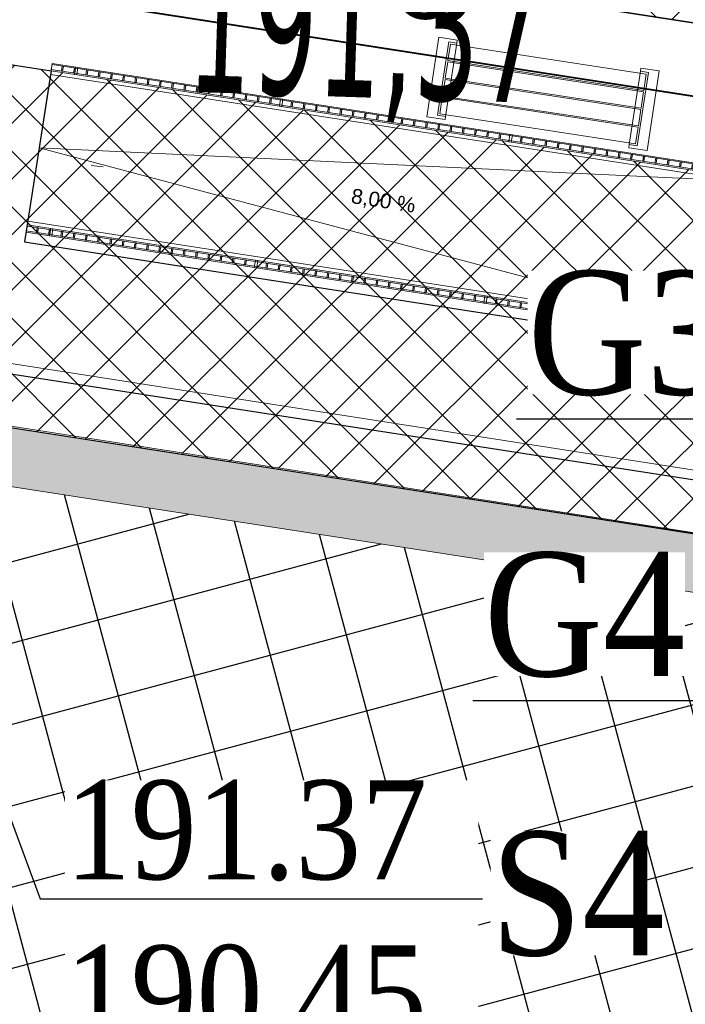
# Model space of a CAD drawing. Header units: metres. Extents: x 5484066 to 5586315, y 5680530 to 5718493.
# Tile 10 of 110: x 5516056.49 to 5516061.87, y 5683310.18 to 5683318.13. Entities that reach past the tile are written whole.
import ezdxf
from ezdxf import colors
from ezdxf.entities.mleader import LeaderData, LeaderLine
from ezdxf.enums import TextEntityAlignment as Align
from ezdxf.lldxf.tags import DXFTag
from ezdxf.math import Vec2, Vec3

# ---------------------------------------------------------------- set-up
doc = ezdxf.new("R2010")
doc.units = ezdxf.units.M
for name, color, linetype in [('!rzedne_projektowane_NOWE', 202, 'Continuous'), ('01-SIM Weglinie-PZT-PTW_06-10-2025$0$--EL_KALBE_Nn', 1, '01-SIM Weglinie-PZT-PTW_06-10-2025$0$--LINIA_nN'), ('01-SIM Weglinie-PZT-PTW_06-10-2025$0$--EL_projektowane', 1, 'Continuous'), ('01-SIM Weglinie-PZT-PTW_06-10-2025$0$A-Budynek', 7, 'Continuous'), ('01-SIM Weglinie-PZT-PTW_06-10-2025$0$A-Budynek szraf', 7, 'Continuous'), ('01-SIM Weglinie-PZT-PTW_06-10-2025$0$A-Nasadzenia', 7, 'Continuous'), ('01-SIM Weglinie-PZT-PTW_06-10-2025$0$A-Nawierzchnie', 41, 'Continuous'), ('01-SIM Weglinie-PZT-PTW_06-10-2025$0$A-Plac-Zabaw', 81, 'Continuous'), ('01-SIM Weglinie-PZT-PTW_06-10-2025$0$A-Rekreacja', 7, 'Continuous'), ('01-SIM Weglinie-PZT-PTW_06-10-2025$0$Nowe_A-Balustrady', 7, 'Continuous'), ('01-SIM Weglinie-PZT-PTW_06-10-2025$0$Nowe_A-Pochylnie', 7, 'Continuous'), ('_xref', 7, 'Continuous')]:
    doc.layers.add(name, color=color, linetype=linetype)
for name, color, linetype, lineweight in [('01-SIM Weglinie-PZT-PTW_06-10-2025$0$A-Dach-Płatwie_Nr_pióra__4', 7, 'Continuous', 13), ('01-SIM Weglinie-PZT-PTW_06-10-2025$0$A-Drogi', 251, 'Continuous', 35), ('01-SIM Weglinie-PZT-PTW_06-10-2025$0$Nowe_A-Balustrady_Nr_pióra__11', 7, 'Continuous', 13), ('01-SIM Weglinie-PZT-PTW_06-10-2025$0$Nowe_A-Balustrady_Nr_pióra__91', 7, 'Continuous', 13), ('01-SIM Weglinie-PZT-PTW_06-10-2025$0$Nowe_A-Pochylnie_Nr_pióra__71', 7, 'Continuous', 13), ('01-SIM Weglinie-PZT-PTW_06-10-2025$0$Nowe_A-Pochylnie_Nr_pióra__91', 7, 'Continuous', 13), ('Opis_PZ_2', 7, 'Continuous', 13), ('RR_ks', 34, 'Continuous', 40), ('RR_opis', 7, 'Continuous', 0)]:
    doc.layers.add(name, color=color, linetype=linetype, lineweight=lineweight)
doc.layers.add('01-SIM Weglinie-PZT-PTW_06-10-2025$0$Nowe_A-Pochylnie_Nr_pióra__86', color=7, linetype='Continuous', lineweight=13, true_color=0x5555ff)
doc.layers.add('01-SIM Weglinie-PZT-PTW_06-10-2025$0$siatka', color=7, linetype='Continuous', lineweight=25, true_color=0x000000)
doc.styles.add('01-SIM Weglinie-PZT-PTW_06-10-2025$0$STANDARD', font='simplex.shx')
doc.styles.add('01-SIM Weglinie-PZT-PTW_06-10-2025$0$STYL_AUTOMATYCZNY_2', font='arial.ttf')
doc.styles.add('Garamond', font='GARA.TTF', dxfattribs={"height": 1})
doc.styles.add('verdena2', font='verdana.ttf', dxfattribs={"width": 0.5, "height": 0.75})
tags = doc.linetypes.add('01-SIM Weglinie-PZT-PTW_06-10-2025$0$--LINIA_nN', pattern='A,0.5,-0.2,["nN",01-SIM Weglinie-PZT-PTW_06-10-2025$0$STANDARD,S=0.1,R=0,X=-0.1,Y=-0.05],-0.25', length=0.95).pattern_tags.tags
tags[6] = DXFTag(74, 10)
pattern_1 = [(45, (0, 0), (-0.2245064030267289, 0.2245064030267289), []), (135, (0, 0), (-0.2245064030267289, -0.2245064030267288), [])]

# ---------------------------------------------------------------- blocks, each defined once
blk = doc.blocks.new('_None')
blk = doc.blocks.new('A$C68D0EB30')
at = {"layer": '!rzedne_projektowane_NOWE', "char_height": 1.2, "width": 25.41749475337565, "attachment_point": 1, "rotation": 358.16431947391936, "style": 'verdena2'}
for s, insert in [('191,37', (-42.05750352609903, -1.986104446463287, -10.29999999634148)), ('191,58', (-47.74250262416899, -5.406221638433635))]:
    blk.add_mtext(s, dxfattribs=dict(at, insert=insert))
blk = doc.blocks.new('01-SIM Weglinie-PZT-PTW_06-10-2025$0$Ławka ogrodowa 22')
at = {"layer": '01-SIM Weglinie-PZT-PTW_06-10-2025$0$A-Dach-Płatwie_Nr_pióra__4', "color": 7, "linetype": 'Continuous', "lineweight": 13}
for p, q in [((150, 0), (0, 0)), ((0, 0), (0, -650)), ((150, -25.00000000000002), (150, 0)), ((1650, 0), (1800, 0)), ((1650, -25.00000000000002), (1650, 0)), ((1800, 0), (1800, -650)), ((85, -625), (85, -25.00000000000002)), ((85, -25.00000000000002), (150, -25.00000000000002)), ((150, -25.00000000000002), (85, -25.00000000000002)), ((85, -25.00000000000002), (85, -625)), ((100.0000000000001, -39.99999999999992), (1700, -39.99999999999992)), ((100.0000000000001, -174.9999999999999), (100.0000000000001, -39.99999999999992)), ((150, -625), (150, -25.00000000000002)), ((1715, -25.00000000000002), (1650, -25.00000000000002)), ((1650, -25.00000000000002), (1715, -25.00000000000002)), ((1650, -625), (1650, -25.00000000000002)), ((1700, -39.99999999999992), (1700, -174.9999999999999)), ((1715, -625), (1715, -25.00000000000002)), ((1715, -25.00000000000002), (1715, -625)), ((1700, -174.9999999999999), (100.0000000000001, -174.9999999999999)), ((100.0000000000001, -184.9999999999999), (1700, -184.9999999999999)), ((100.0000000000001, -319.9999999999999), (100.0000000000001, -184.9999999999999)), ((1700, -184.9999999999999), (1700, -319.9999999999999)), ((1700, -319.9999999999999), (100.0000000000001, -319.9999999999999)), ((100.0000000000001, -329.9999999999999), (1700, -329.9999999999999)), ((100.0000000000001, -464.9999999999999), (100.0000000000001, -329.9999999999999)), ((1700, -329.9999999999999), (1700, -464.9999999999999)), ((1700, -464.9999999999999), (100.0000000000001, -464.9999999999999)), ((100.0000000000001, -475), (1700, -475)), ((100.0000000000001, -610), (100.0000000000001, -475)), ((1700, -475), (1700, -610)), ((150, -625), (85, -625)), ((85, -625), (150, -625)), ((1700, -610), (100.0000000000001, -610)), ((150, -650), (150, -625)), ((1650, -625), (1715, -625)), ((1650, -650), (1650, -625)), ((1715, -625), (1650, -625)), ((0, -650), (150, -650)), ((1800, -650), (1650, -650))]:
    blk.add_line(p, q, dxfattribs=at)
blk = doc.blocks.new('01-SIM Weglinie-PZT-PTW_06-10-2025$0$Balustrada_4')
at = {"layer": '01-SIM Weglinie-PZT-PTW_06-10-2025$0$Nowe_A-Balustrady_Nr_pióra__11', "color": 7, "linetype": 'Continuous', "lineweight": 13, "flags": 128}
for points in [[(74312.57488400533, -95740.09280157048), (74312.57488400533, -95780.09280157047), (74322.57488400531, -95780.09280157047), (74322.57488400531, -95740.09280157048)], [(74412.57488400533, -95740.09280157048), (74412.57488400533, -95780.09280157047), (74422.57488400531, -95780.09280157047), (74422.57488400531, -95740.09280157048)], [(74512.57488400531, -95740.09280157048), (74512.57488400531, -95780.09280157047), (74522.57488400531, -95780.09280157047), (74522.57488400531, -95740.09280157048)], [(74612.57488400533, -95740.09280157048), (74612.57488400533, -95780.09280157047), (74622.57488400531, -95780.09280157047), (74622.57488400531, -95740.09280157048)], [(74712.57488400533, -95740.09280157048), (74712.57488400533, -95780.09280157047), (74722.57488400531, -95780.09280157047), (74722.57488400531, -95740.09280157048)], [(74812.57488400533, -95740.09280157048), (74812.57488400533, -95780.09280157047), (74822.57488400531, -95780.09280157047), (74822.57488400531, -95740.09280157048)], [(74912.57488400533, -95740.09280157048), (74912.57488400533, -95780.09280157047), (74922.57488400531, -95780.09280157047), (74922.57488400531, -95740.09280157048)], [(75012.57488400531, -95740.09280157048), (75012.57488400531, -95780.09280157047), (75022.57488400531, -95780.09280157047), (75022.57488400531, -95740.09280157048)], [(75112.57488400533, -95740.09280157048), (75112.57488400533, -95780.09280157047), (75122.57488400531, -95780.09280157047), (75122.57488400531, -95740.09280157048)], [(75212.57488400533, -95740.09280157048), (75212.57488400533, -95780.09280157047), (75222.57488400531, -95780.09280157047), (75222.57488400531, -95740.09280157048)], [(75312.57488400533, -95740.09280157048), (75312.57488400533, -95780.09280157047), (75322.57488400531, -95780.09280157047), (75322.57488400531, -95740.09280157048)], [(75412.57488400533, -95740.09280157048), (75412.57488400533, -95780.09280157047), (75422.57488400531, -95780.09280157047), (75422.57488400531, -95740.09280157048)], [(75512.57488400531, -95740.09280157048), (75512.57488400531, -95780.09280157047), (75522.57488400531, -95780.09280157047), (75522.57488400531, -95740.09280157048)], [(75612.57488400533, -95740.09280157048), (75612.57488400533, -95780.09280157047), (75622.57488400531, -95780.09280157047), (75622.57488400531, -95740.09280157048)], [(75712.57488400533, -95740.09280157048), (75712.57488400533, -95780.09280157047), (75722.57488400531, -95780.09280157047), (75722.57488400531, -95740.09280157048)], [(75812.57488400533, -95740.09280157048), (75812.57488400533, -95780.09280157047), (75822.57488400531, -95780.09280157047), (75822.57488400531, -95740.09280157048)], [(75912.57488400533, -95740.09280157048), (75912.57488400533, -95780.09280157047), (75922.57488400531, -95780.09280157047), (75922.57488400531, -95740.09280157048)], [(76012.57488400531, -95740.09280157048), (76012.57488400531, -95780.09280157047), (76022.57488400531, -95780.09280157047), (76022.57488400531, -95740.09280157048)], [(76095.07488400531, -95730.09280157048), (76095.07488400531, -95790.09280157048), (76115.07488400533, -95790.09280157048), (76115.07488400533, -95730.09280157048)], [(76187.57488400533, -95740.09280157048), (76187.57488400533, -95780.09280157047), (76197.57488400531, -95780.09280157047), (76197.57488400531, -95740.09280157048)], [(76287.57488400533, -95740.09280157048), (76287.57488400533, -95780.09280157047), (76297.57488400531, -95780.09280157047), (76297.57488400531, -95740.09280157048)], [(76387.57488400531, -95740.09280157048), (76387.57488400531, -95780.09280157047), (76397.57488400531, -95780.09280157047), (76397.57488400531, -95740.09280157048)], [(76487.57488400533, -95740.09280157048), (76487.57488400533, -95780.09280157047), (76497.57488400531, -95780.09280157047), (76497.57488400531, -95740.09280157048)], [(76587.57488400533, -95740.09280157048), (76587.57488400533, -95780.09280157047), (76597.57488400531, -95780.09280157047), (76597.57488400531, -95740.09280157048)], [(76687.57488400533, -95740.09280157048), (76687.57488400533, -95780.09280157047), (76697.57488400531, -95780.09280157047), (76697.57488400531, -95740.09280157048)], [(76787.57488400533, -95740.09280157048), (76787.57488400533, -95780.09280157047), (76797.57488400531, -95780.09280157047), (76797.57488400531, -95740.09280157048)], [(76887.57488400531, -95740.09280157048), (76887.57488400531, -95780.09280157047), (76897.57488400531, -95780.09280157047), (76897.57488400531, -95740.09280157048)], [(76987.57488400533, -95740.09280157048), (76987.57488400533, -95780.09280157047), (76997.57488400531, -95780.09280157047), (76997.57488400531, -95740.09280157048)], [(77087.57488400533, -95740.09280157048), (77087.57488400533, -95780.09280157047), (77097.57488400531, -95780.09280157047), (77097.57488400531, -95740.09280157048)], [(77187.57488400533, -95740.09280157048), (77187.57488400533, -95780.09280157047), (77197.57488400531, -95780.09280157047), (77197.57488400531, -95740.09280157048)], [(77287.57488400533, -95740.09280157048), (77287.57488400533, -95780.09280157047), (77297.57488400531, -95780.09280157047), (77297.57488400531, -95740.09280157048)], [(77387.57488400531, -95740.09280157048), (77387.57488400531, -95780.09280157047), (77397.57488400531, -95780.09280157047), (77397.57488400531, -95740.09280157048)], [(77487.57488400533, -95740.09280157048), (77487.57488400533, -95780.09280157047), (77497.57488400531, -95780.09280157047), (77497.57488400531, -95740.09280157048)], [(77587.57488400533, -95740.09280157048), (77587.57488400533, -95780.09280157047), (77597.57488400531, -95780.09280157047), (77597.57488400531, -95740.09280157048)], [(77687.57488400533, -95740.09280157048), (77687.57488400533, -95780.09280157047), (77697.57488400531, -95780.09280157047), (77697.57488400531, -95740.09280157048)], [(77787.57488400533, -95740.09280157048), (77787.57488400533, -95780.09280157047), (77797.57488400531, -95780.09280157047), (77797.57488400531, -95740.09280157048)], [(77887.57488400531, -95740.09280157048), (77887.57488400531, -95780.09280157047), (77897.57488400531, -95780.09280157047), (77897.57488400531, -95740.09280157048)], [(77970.07488400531, -95730.09280157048), (77970.07488400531, -95790.09280157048), (77990.07488400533, -95790.09280157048), (77990.07488400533, -95730.09280157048)], [(78062.57488400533, -95740.09280157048), (78062.57488400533, -95780.09280157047), (78072.57488400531, -95780.09280157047), (78072.57488400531, -95740.09280157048)], [(78162.57488400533, -95740.09280157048), (78162.57488400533, -95780.09280157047), (78172.57488400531, -95780.09280157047), (78172.57488400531, -95740.09280157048)], [(78262.57488400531, -95740.09280157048), (78262.57488400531, -95780.09280157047), (78272.57488400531, -95780.09280157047), (78272.57488400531, -95740.09280157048)], [(78362.57488400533, -95740.09280157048), (78362.57488400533, -95780.09280157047), (78372.57488400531, -95780.09280157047), (78372.57488400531, -95740.09280157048)], [(78462.57488400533, -95740.09280157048), (78462.57488400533, -95780.09280157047), (78472.57488400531, -95780.09280157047), (78472.57488400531, -95740.09280157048)], [(78562.57488400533, -95740.09280157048), (78562.57488400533, -95780.09280157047), (78572.57488400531, -95780.09280157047), (78572.57488400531, -95740.09280157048)], [(78662.57488400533, -95740.09280157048), (78662.57488400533, -95780.09280157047), (78672.57488400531, -95780.09280157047), (78672.57488400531, -95740.09280157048)], [(78762.57488400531, -95740.09280157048), (78762.57488400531, -95780.09280157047), (78772.57488400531, -95780.09280157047), (78772.57488400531, -95740.09280157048)], [(78862.57488400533, -95740.09280157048), (78862.57488400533, -95780.09280157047), (78872.57488400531, -95780.09280157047), (78872.57488400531, -95740.09280157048)], [(78962.57488400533, -95740.09280157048), (78962.57488400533, -95780.09280157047), (78972.57488400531, -95780.09280157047), (78972.57488400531, -95740.09280157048)], [(79062.57488400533, -95740.09280157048), (79062.57488400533, -95780.09280157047), (79072.57488400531, -95780.09280157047), (79072.57488400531, -95740.09280157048)], [(79162.57488400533, -95740.09280157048), (79162.57488400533, -95780.09280157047), (79172.57488400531, -95780.09280157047), (79172.57488400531, -95740.09280157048)], [(79262.57488400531, -95740.09280157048), (79262.57488400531, -95780.09280157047), (79272.57488400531, -95780.09280157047), (79272.57488400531, -95740.09280157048)], [(79362.57488400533, -95740.09280157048), (79362.57488400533, -95780.09280157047), (79372.57488400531, -95780.09280157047), (79372.57488400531, -95740.09280157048)], [(79462.57488400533, -95740.09280157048), (79462.57488400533, -95780.09280157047), (79472.57488400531, -95780.09280157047), (79472.57488400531, -95740.09280157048)], [(79562.57488400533, -95740.09280157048), (79562.57488400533, -95780.09280157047), (79572.57488400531, -95780.09280157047), (79572.57488400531, -95740.09280157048)], [(79662.57488400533, -95740.09280157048), (79662.57488400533, -95780.09280157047), (79672.57488400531, -95780.09280157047), (79672.57488400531, -95740.09280157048)], [(79762.57488400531, -95740.09280157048), (79762.57488400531, -95780.09280157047), (79772.57488400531, -95780.09280157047), (79772.57488400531, -95740.09280157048)]]:
    blk.add_lwpolyline(points, close=True, dxfattribs=at)
at = {"layer": '01-SIM Weglinie-PZT-PTW_06-10-2025$0$Nowe_A-Balustrady_Nr_pióra__91', "color": 7, "linetype": 'Continuous', "lineweight": 13, "flags": 128}
for points in [[(74230.07488400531, -95730.09280157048), (74230.07488400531, -95790.09280157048), (79855.07488400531, -95790.09280157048), (79855.07488400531, -95730.09280157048)], [(74230.07488400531, -95740.09280157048), (74230.07488400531, -95780.09280157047), (79855.07488400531, -95780.09280157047), (79855.07488400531, -95740.09280157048)], [(74420.07488400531, -95730.09280157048), (74420.07488400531, -95790.09280157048), (74440.07488400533, -95790.09280157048), (74440.07488400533, -95730.09280157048)], [(79645.07488400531, -95730.09280157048), (79645.07488400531, -95790.09280157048), (79665.07488400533, -95790.09280157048), (79665.07488400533, -95730.09280157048)]]:
    blk.add_lwpolyline(points, close=True, dxfattribs=at)
blk = doc.blocks.new('01-SIM Weglinie-PZT-PTW_06-10-2025$0$Balustrada_5')
at = {"layer": '01-SIM Weglinie-PZT-PTW_06-10-2025$0$Nowe_A-Balustrady_Nr_pióra__11', "color": 7, "linetype": 'Continuous', "lineweight": 13, "flags": 128}
for points in [[(74312.57488400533, -97060.0928015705), (74312.57488400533, -97100.0928015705), (74322.57488400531, -97100.0928015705), (74322.57488400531, -97060.0928015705)], [(74412.57488400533, -97060.0928015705), (74412.57488400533, -97100.0928015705), (74422.57488400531, -97100.0928015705), (74422.57488400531, -97060.0928015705)], [(74512.57488400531, -97060.0928015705), (74512.57488400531, -97100.0928015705), (74522.57488400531, -97100.0928015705), (74522.57488400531, -97060.0928015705)], [(74612.57488400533, -97060.0928015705), (74612.57488400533, -97100.0928015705), (74622.57488400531, -97100.0928015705), (74622.57488400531, -97060.0928015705)], [(74712.57488400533, -97060.0928015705), (74712.57488400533, -97100.0928015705), (74722.57488400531, -97100.0928015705), (74722.57488400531, -97060.0928015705)], [(74812.57488400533, -97060.0928015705), (74812.57488400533, -97100.0928015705), (74822.57488400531, -97100.0928015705), (74822.57488400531, -97060.0928015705)], [(74912.57488400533, -97060.0928015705), (74912.57488400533, -97100.0928015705), (74922.57488400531, -97100.0928015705), (74922.57488400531, -97060.0928015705)], [(75012.57488400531, -97060.0928015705), (75012.57488400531, -97100.0928015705), (75022.57488400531, -97100.0928015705), (75022.57488400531, -97060.0928015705)], [(75112.57488400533, -97060.0928015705), (75112.57488400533, -97100.0928015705), (75122.57488400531, -97100.0928015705), (75122.57488400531, -97060.0928015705)], [(75212.57488400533, -97060.0928015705), (75212.57488400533, -97100.0928015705), (75222.57488400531, -97100.0928015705), (75222.57488400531, -97060.0928015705)], [(75312.57488400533, -97060.0928015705), (75312.57488400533, -97100.0928015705), (75322.57488400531, -97100.0928015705), (75322.57488400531, -97060.0928015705)], [(75412.57488400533, -97060.0928015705), (75412.57488400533, -97100.0928015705), (75422.57488400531, -97100.0928015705), (75422.57488400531, -97060.0928015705)], [(75512.57488400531, -97060.0928015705), (75512.57488400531, -97100.0928015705), (75522.57488400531, -97100.0928015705), (75522.57488400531, -97060.0928015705)], [(75612.57488400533, -97060.0928015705), (75612.57488400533, -97100.0928015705), (75622.57488400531, -97100.0928015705), (75622.57488400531, -97060.0928015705)], [(75712.57488400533, -97060.0928015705), (75712.57488400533, -97100.0928015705), (75722.57488400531, -97100.0928015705), (75722.57488400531, -97060.0928015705)], [(75812.57488400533, -97060.0928015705), (75812.57488400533, -97100.0928015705), (75822.57488400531, -97100.0928015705), (75822.57488400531, -97060.0928015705)], [(75912.57488400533, -97060.0928015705), (75912.57488400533, -97100.0928015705), (75922.57488400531, -97100.0928015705), (75922.57488400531, -97060.0928015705)], [(76012.57488400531, -97060.0928015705), (76012.57488400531, -97100.0928015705), (76022.57488400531, -97100.0928015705), (76022.57488400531, -97060.0928015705)], [(76095.07488400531, -97050.0928015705), (76095.07488400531, -97110.0928015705), (76115.07488400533, -97110.0928015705), (76115.07488400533, -97050.0928015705)], [(76187.57488400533, -97060.0928015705), (76187.57488400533, -97100.0928015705), (76197.57488400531, -97100.0928015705), (76197.57488400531, -97060.0928015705)], [(76287.57488400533, -97060.0928015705), (76287.57488400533, -97100.0928015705), (76297.57488400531, -97100.0928015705), (76297.57488400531, -97060.0928015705)], [(76387.57488400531, -97060.0928015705), (76387.57488400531, -97100.0928015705), (76397.57488400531, -97100.0928015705), (76397.57488400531, -97060.0928015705)], [(76487.57488400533, -97060.0928015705), (76487.57488400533, -97100.0928015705), (76497.57488400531, -97100.0928015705), (76497.57488400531, -97060.0928015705)], [(76587.57488400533, -97060.0928015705), (76587.57488400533, -97100.0928015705), (76597.57488400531, -97100.0928015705), (76597.57488400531, -97060.0928015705)], [(76687.57488400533, -97060.0928015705), (76687.57488400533, -97100.0928015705), (76697.57488400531, -97100.0928015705), (76697.57488400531, -97060.0928015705)], [(76787.57488400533, -97060.0928015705), (76787.57488400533, -97100.0928015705), (76797.57488400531, -97100.0928015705), (76797.57488400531, -97060.0928015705)], [(76887.57488400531, -97060.0928015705), (76887.57488400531, -97100.0928015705), (76897.57488400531, -97100.0928015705), (76897.57488400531, -97060.0928015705)], [(76987.57488400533, -97060.0928015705), (76987.57488400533, -97100.0928015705), (76997.57488400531, -97100.0928015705), (76997.57488400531, -97060.0928015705)], [(77087.57488400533, -97060.0928015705), (77087.57488400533, -97100.0928015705), (77097.57488400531, -97100.0928015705), (77097.57488400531, -97060.0928015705)], [(77187.57488400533, -97060.0928015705), (77187.57488400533, -97100.0928015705), (77197.57488400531, -97100.0928015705), (77197.57488400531, -97060.0928015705)], [(77287.57488400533, -97060.0928015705), (77287.57488400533, -97100.0928015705), (77297.57488400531, -97100.0928015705), (77297.57488400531, -97060.0928015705)], [(77387.57488400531, -97060.0928015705), (77387.57488400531, -97100.0928015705), (77397.57488400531, -97100.0928015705), (77397.57488400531, -97060.0928015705)], [(77487.57488400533, -97060.0928015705), (77487.57488400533, -97100.0928015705), (77497.57488400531, -97100.0928015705), (77497.57488400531, -97060.0928015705)], [(77587.57488400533, -97060.0928015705), (77587.57488400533, -97100.0928015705), (77597.57488400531, -97100.0928015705), (77597.57488400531, -97060.0928015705)], [(77687.57488400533, -97060.0928015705), (77687.57488400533, -97100.0928015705), (77697.57488400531, -97100.0928015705), (77697.57488400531, -97060.0928015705)], [(77787.57488400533, -97060.0928015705), (77787.57488400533, -97100.0928015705), (77797.57488400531, -97100.0928015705), (77797.57488400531, -97060.0928015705)], [(77887.57488400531, -97060.0928015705), (77887.57488400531, -97100.0928015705), (77897.57488400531, -97100.0928015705), (77897.57488400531, -97060.0928015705)], [(77970.07488400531, -97050.0928015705), (77970.07488400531, -97110.0928015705), (77990.07488400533, -97110.0928015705), (77990.07488400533, -97050.0928015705)], [(78062.57488400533, -97060.0928015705), (78062.57488400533, -97100.0928015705), (78072.57488400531, -97100.0928015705), (78072.57488400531, -97060.0928015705)], [(78162.57488400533, -97060.0928015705), (78162.57488400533, -97100.0928015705), (78172.57488400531, -97100.0928015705), (78172.57488400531, -97060.0928015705)], [(78262.57488400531, -97060.0928015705), (78262.57488400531, -97100.0928015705), (78272.57488400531, -97100.0928015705), (78272.57488400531, -97060.0928015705)], [(78362.57488400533, -97060.0928015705), (78362.57488400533, -97100.0928015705), (78372.57488400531, -97100.0928015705), (78372.57488400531, -97060.0928015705)], [(78462.57488400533, -97060.0928015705), (78462.57488400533, -97100.0928015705), (78472.57488400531, -97100.0928015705), (78472.57488400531, -97060.0928015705)], [(78562.57488400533, -97060.0928015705), (78562.57488400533, -97100.0928015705), (78572.57488400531, -97100.0928015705), (78572.57488400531, -97060.0928015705)], [(78662.57488400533, -97060.0928015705), (78662.57488400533, -97100.0928015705), (78672.57488400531, -97100.0928015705), (78672.57488400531, -97060.0928015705)], [(78762.57488400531, -97060.0928015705), (78762.57488400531, -97100.0928015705), (78772.57488400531, -97100.0928015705), (78772.57488400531, -97060.0928015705)], [(78862.57488400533, -97060.0928015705), (78862.57488400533, -97100.0928015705), (78872.57488400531, -97100.0928015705), (78872.57488400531, -97060.0928015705)], [(78962.57488400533, -97060.0928015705), (78962.57488400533, -97100.0928015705), (78972.57488400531, -97100.0928015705), (78972.57488400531, -97060.0928015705)], [(79062.57488400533, -97060.0928015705), (79062.57488400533, -97100.0928015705), (79072.57488400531, -97100.0928015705), (79072.57488400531, -97060.0928015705)], [(79162.57488400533, -97060.0928015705), (79162.57488400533, -97100.0928015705), (79172.57488400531, -97100.0928015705), (79172.57488400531, -97060.0928015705)], [(79262.57488400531, -97060.0928015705), (79262.57488400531, -97100.0928015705), (79272.57488400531, -97100.0928015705), (79272.57488400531, -97060.0928015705)], [(79362.57488400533, -97060.0928015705), (79362.57488400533, -97100.0928015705), (79372.57488400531, -97100.0928015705), (79372.57488400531, -97060.0928015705)], [(79462.57488400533, -97060.0928015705), (79462.57488400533, -97100.0928015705), (79472.57488400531, -97100.0928015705), (79472.57488400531, -97060.0928015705)], [(79562.57488400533, -97060.0928015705), (79562.57488400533, -97100.0928015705), (79572.57488400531, -97100.0928015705), (79572.57488400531, -97060.0928015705)], [(79662.57488400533, -97060.0928015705), (79662.57488400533, -97100.0928015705), (79672.57488400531, -97100.0928015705), (79672.57488400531, -97060.0928015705)], [(79762.57488400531, -97060.0928015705), (79762.57488400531, -97100.0928015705), (79772.57488400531, -97100.0928015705), (79772.57488400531, -97060.0928015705)]]:
    blk.add_lwpolyline(points, close=True, dxfattribs=at)
at = {"layer": '01-SIM Weglinie-PZT-PTW_06-10-2025$0$Nowe_A-Balustrady_Nr_pióra__91', "color": 7, "linetype": 'Continuous', "lineweight": 13, "flags": 128}
for points in [[(74230.07488400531, -97050.0928015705), (74230.07488400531, -97110.0928015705), (79855.07488400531, -97110.0928015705), (79855.07488400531, -97050.0928015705)], [(74230.07488400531, -97060.0928015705), (74230.07488400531, -97100.0928015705), (79855.07488400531, -97100.0928015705), (79855.07488400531, -97060.0928015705)], [(74420.07488400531, -97050.0928015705), (74420.07488400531, -97110.0928015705), (74440.07488400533, -97110.0928015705), (74440.07488400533, -97050.0928015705)], [(79645.07488400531, -97050.0928015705), (79645.07488400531, -97110.0928015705), (79665.07488400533, -97110.0928015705), (79665.07488400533, -97050.0928015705)]]:
    blk.add_lwpolyline(points, close=True, dxfattribs=at)
blk = doc.blocks.new('01-SIM Weglinie-PZT-PTW_06-10-2025$0$Prosta rampa 27')
at = {"layer": '01-SIM Weglinie-PZT-PTW_06-10-2025$0$Nowe_A-Pochylnie_Nr_pióra__71', "color": 7, "linetype": 'Continuous', "lineweight": 13}
for p in [(0, 600.0000000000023), (0, -600.0000000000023)]:
    blk.add_line(p, (5625.000003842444, 0), dxfattribs=at)
at = {"layer": '01-SIM Weglinie-PZT-PTW_06-10-2025$0$Nowe_A-Pochylnie_Nr_pióra__91', "color": 7, "linetype": 'Continuous', "lineweight": 13}
for p, q in [((0, -600.0000000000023), (0, 600.0000000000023)), ((0, 600.0000000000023), (5625.000003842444, 600.0000000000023)), ((5625.000003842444, -600.0000000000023), (5625.000003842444, 600.0000000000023)), ((0, -600.0000000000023), (5625.000003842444, -600.0000000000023))]:
    blk.add_line(p, q, dxfattribs=at)
at = {"layer": '01-SIM Weglinie-PZT-PTW_06-10-2025$0$Nowe_A-Pochylnie_Nr_pióra__86', "color": 173, "lineweight": 13, "true_color": 0x5555ff, "style": '01-SIM Weglinie-PZT-PTW_06-10-2025$0$STYL_AUTOMATYCZNY_2'}
blk.add_attdef('mainPercentage', text='', height=120, rotation=180, dxfattribs=at).set_placement((2812.500001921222, -4.794611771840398), align=Align.MIDDLE_CENTER)
blk = doc.blocks.new('01-SIM Weglinie-PZT-PTW_06-10-2025$0$A$C68E8CBC5')
at = {"layer": '01-SIM Weglinie-PZT-PTW_06-10-2025$0$--EL_KALBE_Nn', "linetype": '01-SIM Weglinie-PZT-PTW_06-10-2025$0$--LINIA_nN', "ltscale": 10}
blk.add_lwpolyline([(-21995.90144920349, 10393.74455738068), (-22961.62227916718, 3996.531825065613), (190.0783262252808, 405.7929391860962)], dxfattribs=at)
at = {"layer": '01-SIM Weglinie-PZT-PTW_06-10-2025$0$--EL_projektowane', "lineweight": 5}
for p, q in [((-22947.88927555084, 4087.503191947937), (641.9064149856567, 395.4457502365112)), ((-23025.203467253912, 3593.516840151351), (564.5922232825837, -98.54060156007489))]:
    blk.add_line(p, q, dxfattribs=at)
blk = doc.blocks.new('01-SIM Weglinie-PZT-PTW_06-10-2025')
at = {"layer": '01-SIM Weglinie-PZT-PTW_06-10-2025$0$A-Budynek', "linetype": 'ByBlock'}
h = blk.add_hatch(color=256, dxfattribs=at)
h.paths.add_polyline_path([(5516047.346706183, 5683315.767557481), (5516072.575074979, 5683311.854718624), (5516069.857698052, 5683294.334194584), (5516044.629329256, 5683298.247033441)], flags=16)
h.paths.add_polyline_path([(5516063.053508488, 5683293.395949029), (5516062.687879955, 5683293.452656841), (5516062.917776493, 5683294.934934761), (5516057.354293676, 5683295.797813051), (5516057.124397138, 5683294.31553513), (5516056.758768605, 5683294.372242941), (5516056.988665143, 5683295.854520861), (5516051.425182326, 5683296.717399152), (5516051.195285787, 5683295.23512123), (5516050.829657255, 5683295.291829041), (5516051.059553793, 5683296.774106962), (5516044.606704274, 5683297.774923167), (5516044.376807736, 5683296.292645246), (5516044.011179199, 5683296.349353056), (5516044.241075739, 5683297.831630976), (5516044.092847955, 5683297.85462063), (5516046.954293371, 5683316.30403878), (5516053.920999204, 5683315.223525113), (5516053.96104948, 5683315.520900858), (5516054.332603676, 5683315.463275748), (5516054.286624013, 5683315.16681788), (5516065.779654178, 5683313.384285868), (5516065.826357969, 5683313.682691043), (5516066.191521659, 5683313.6252744), (5516066.144886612, 5683313.327639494), (5516073.111556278, 5683312.247131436), (5516070.250110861, 5683293.797713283), (5516070.101883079, 5683293.820702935), (5516069.871986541, 5683292.338425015), (5516069.506358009, 5683292.395132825), (5516069.736254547, 5683293.877410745), (5516063.283405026, 5683294.878226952)])
at = {"layer": '01-SIM Weglinie-PZT-PTW_06-10-2025$0$A-Budynek szraf', "linetype": 'ByBlock', "transparency": 33554508}
h = blk.add_hatch(dxfattribs=at)
h.set_pattern_fill('ANSI37', color=256, scale=0.2, angle=59.99999999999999, style=0)
h.set_pattern_definition([(105, (-191.2213894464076, 9.313225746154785e-10), (-0.6133628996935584, -0.1643500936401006), []), (194.9999999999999, (-191.2213894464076, 9.313225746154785e-10), (0.1643500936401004, -0.6133628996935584), [])])
h.paths.add_polyline_path([(5516072.188769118, 5683309.363978), (5516067.782111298, 5683309.363978), (5516067.782111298, 5683306.64545265), (5516071.767134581, 5683306.645452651), (5516069.857698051, 5683294.334194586), (5516044.629329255, 5683298.247033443), (5516047.346706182, 5683315.767557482), (5516072.575074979, 5683311.854718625)])
h.paths.add_polyline_path([(5516054.454114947, 5683304.922500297), (5516060.695085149, 5683304.922500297), (5516060.695085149, 5683303.164174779), (5516054.454114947, 5683303.164174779)], flags=16)
at = {"layer": '01-SIM Weglinie-PZT-PTW_06-10-2025$0$A-Nawierzchnie', "linetype": 'ByBlock', "transparency": 33554508}
h = blk.add_hatch(dxfattribs=at)
h.set_pattern_fill('ANSI37', color=9, scale=0.1, style=0)
h.set_pattern_definition([(45, (615.2743167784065, 129.3192508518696), (-0.2245064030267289, 0.2245064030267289), []), (135, (615.2743167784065, 129.3192508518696), (-0.2245064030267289, -0.2245064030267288), [])])
h.paths.add_polyline_path([(5516099.6639383, 5683319.509563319), (5516093.18050492, 5683320.492467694, 0.02400827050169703), (5516090.889116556, 5683320.728043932), (5516071.666547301, 5683321.775596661, -0.02484724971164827), (5516069.295594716, 5683322.023371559), (5516062.302756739, 5683323.108692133, -0.3638266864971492), (5516061.032989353, 5683324.559218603), (5516063.231110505, 5683324.230619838), (5516064.490548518, 5683332.646905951), (5516062.29494606, 5683332.975128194), (5516065.4430103, 5683353.379441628, 0.414213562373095), (5516062.9339508, 5683356.800643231), (5516050.08979864, 5683358.776220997, 0.4141947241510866), (5516046.668626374, 5683356.267352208), (5516042.257273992, 5683327.598946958, 0.4142317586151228), (5516044.766305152, 5683324.177561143), (5516053.343595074, 5683322.858275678, -0.02007901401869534), (5516053.579985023, 5683322.812134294), (5516052.668604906, 5683316.935679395), (5516054.150876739, 5683316.705803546), (5516053.920999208, 5683315.223525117), (5516046.954293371, 5683316.304038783), (5516046.53358273, 5683313.591470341), (5516044.962368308, 5683313.835160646), (5516043.961552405, 5683307.382313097), (5516045.532766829, 5683307.138622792), (5516044.092847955, 5683297.854620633), (5516044.241075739, 5683297.831630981), (5516044.011179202, 5683296.349353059), (5516069.871986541, 5683292.33842502), (5516070.101883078, 5683293.820702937), (5516070.250110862, 5683293.797713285), (5516071.690029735, 5683303.081715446), (5516073.26124416, 5683302.838025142), (5516074.262060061, 5683309.290872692), (5516072.690845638, 5683309.534562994), (5516073.111556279, 5683312.247131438), (5516066.144886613, 5683313.327639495), (5516066.374772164, 5683314.809910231), (5516068.140582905, 5683314.536067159), (5516068.712784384, 5683314.452779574), (5516069.444190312, 5683314.361830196), (5516070.42180041, 5683314.267207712), (5516071.256411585, 5683314.210627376), (5516075.58645081, 5683313.974792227), (5516074.85022779, 5683300.465115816), (5516082.256583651, 5683299.380121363), (5516080.796957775, 5683289.416467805), (5516090.875183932, 5683287.94005766), (5516092.610210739, 5683299.78364581), (5516076.426464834, 5683302.154484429), (5516076.852947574, 5683309.980433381), (5516087.948828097, 5683309.370979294), (5516088.305421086, 5683315.861425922), (5516090.617040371, 5683315.735451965, -0.02400827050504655), (5516092.431056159, 5683315.548954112), (5516098.599416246, 5683314.613815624), (5516098.31852322, 5683313.306826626), (5516091.99430035, 5683314.28274265), (5516090.39067605, 5683303.90295513), (5516099.094000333, 5683302.561238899), (5516096.496908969, 5683285.74680292), (5516069.794551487, 5683289.86845434), (5516048.342630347, 5683290.09877717), (5516034.965910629, 5683291.963955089), (5516037.042734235, 5683305.715577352), (5516039.999341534, 5683324.308768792), (5516043.122031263, 5683343.075807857), (5516045.796543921, 5683360.442185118), (5516068.332659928, 5683356.975872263), (5516067.979837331, 5683322.47700484), (5516099.929928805, 5683320.735853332)])
h = blk.add_hatch(dxfattribs=at)
h.set_pattern_fill('ANSI37', color=254, scale=0.1, style=0)
h.set_pattern_definition(pattern_1)
h.paths.add_polyline_path([(5516068.531271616, 5683317.08214428), (5516059.777261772, 5683318.440806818, -0.2278659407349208), (5516055.492519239, 5683321.385115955, 0.2282237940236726), (5516053.346113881, 5683322.857893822), (5516044.768823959, 5683324.177179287, -0.4142317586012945), (5516042.259792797, 5683327.598565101), (5516046.67114518, 5683356.266970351, -0.4141947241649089), (5516050.092317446, 5683358.775839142), (5516062.936469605, 5683356.800261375, -0.4142135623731), (5516065.445529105, 5683353.379059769), (5516061.052606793, 5683324.81862364, 0.4138459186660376), (5516062.305275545, 5683323.108310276), (5516069.29811352, 5683322.022989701, 0.02484724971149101), (5516071.669066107, 5683321.775214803), (5516090.891635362, 5683320.727662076, -0.02400827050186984), (5516093.18302372, 5683320.492085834), (5516099.663938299, 5683319.509563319), (5516098.60193505, 5683314.613433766), (5516092.433574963, 5683315.548572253, 0.02400827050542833), (5516090.619559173, 5683315.735070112), (5516071.396589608, 5683316.78264465, -0.02481899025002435), (5516068.534925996, 5683317.081537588)])
h.paths.add_polyline_path([(5516047.432022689, 5683328.326347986), (5516056.322993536, 5683326.958814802, 0.4142135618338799), (5516056.893193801, 5683327.376991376), (5516060.693785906, 5683352.086412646, 0.414213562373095), (5516060.275609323, 5683352.656612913), (5516051.384638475, 5683354.0241461, 0.414213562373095), (5516050.814438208, 5683353.605969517), (5516047.013846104, 5683328.896548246, 0.414213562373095)], flags=16)
h = blk.add_hatch(dxfattribs=at)
h.set_pattern_fill('ANSI37', color=254, scale=0.1, style=0)
h.set_pattern_definition(pattern_1)
h.paths.add_polyline_path([(5516054.150876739, 5683316.705803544), (5516052.668606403, 5683316.935689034), (5516053.580017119, 5683322.812341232, -0.1353740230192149), (5516054.979079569, 5683322.045883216), (5516054.150884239, 5683316.705792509)])
h.paths.add_polyline_path([(5516075.58643011, 5683313.974658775), (5516074.85022779, 5683300.465115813), (5516082.256583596, 5683299.380121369), (5516082.531984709, 5683301.260056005), (5516076.426464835, 5683302.154484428), (5516076.852947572, 5683309.98043338), (5516087.948828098, 5683309.370979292), (5516088.035863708, 5683310.868452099), (5516076.93431231, 5683311.47347454), (5516077.165830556, 5683315.390813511), (5516071.338034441, 5683315.708404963, -0.02490027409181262), (5516068.360565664, 5683316.019882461), (5516062.320855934, 5683316.956554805), (5516062.090966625, 5683315.474323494), (5516068.130859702, 5683314.537575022, 0.02482606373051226), (5516071.256411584, 5683314.210627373), (5516075.586450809, 5683313.974792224)])
h = blk.add_hatch(dxfattribs=at)
h.set_pattern_fill('ANSI37', color=9, scale=0.1, style=0)
h.set_pattern_definition(pattern_1)
h.paths.add_polyline_path([(5516062.090966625, 5683315.474323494), (5516062.305537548, 5683316.857788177), (5516056.746995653, 5683317.719900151), (5516054.365448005, 5683318.089270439), (5516053.96697668, 5683315.519981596), (5516054.332603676, 5683315.463275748), (5516054.286624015, 5683315.166817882), (5516065.779654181, 5683313.384285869), (5516065.826357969, 5683313.682691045), (5516066.191521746, 5683313.625274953), (5516066.375123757, 5683314.809864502)])
at = {"layer": '01-SIM Weglinie-PZT-PTW_06-10-2025$0$A-Budynek', "linetype": 'ByBlock'}
for p, q in [((5516055.067142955, 5683317.980432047), (5516056.746994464, 5683317.719892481)), ((5516056.746994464, 5683317.719892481), (5516056.532424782, 5683316.336435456)), ((5516046.954293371, 5683316.304038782), (5516073.111556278, 5683312.247131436)), ((5516056.532424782, 5683316.336435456), (5516066.375123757, 5683314.809864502))]:
    blk.add_line(p, q, dxfattribs=at)
at = {"layer": '01-SIM Weglinie-PZT-PTW_06-10-2025$0$A-Budynek', "linetype": 'Continuous', "lineweight": 13}
for points in [[(5516044.011179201, 5683296.349353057), (5516044.241075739, 5683297.831630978), (5516044.092847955, 5683297.854620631), (5516046.954293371, 5683316.304038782), (5516053.920999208, 5683315.223525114), (5516053.96104948, 5683315.520900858), (5516054.332603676, 5683315.463275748), (5516054.286624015, 5683315.166817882), (5516065.779654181, 5683313.384285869), (5516065.826357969, 5683313.682691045), (5516066.191521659, 5683313.625274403), (5516066.144886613, 5683313.327639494), (5516073.111556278, 5683312.247131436), (5516070.250110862, 5683293.797713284), (5516070.101883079, 5683293.820702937), (5516069.871986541, 5683292.338425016)], [(5516047.346706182, 5683315.767557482), (5516072.575074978, 5683311.854718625), (5516069.857698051, 5683294.334194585), (5516044.629329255, 5683298.247033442)]]:
    blk.add_lwpolyline(points, close=True, dxfattribs=at)
at = {"layer": '01-SIM Weglinie-PZT-PTW_06-10-2025$0$A-Drogi', "linetype": 'ByBlock'}
blk.add_line((5516059.777261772, 5683318.440806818), (5516068.531271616, 5683317.082144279), dxfattribs=at)
at = {"layer": '01-SIM Weglinie-PZT-PTW_06-10-2025$0$A-Nasadzenia', "color": 72, "linetype": 'Continuous', "lineweight": 13}
blk.add_line((5516057.168450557, 5683316.942815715), (5516057.069217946, 5683316.955180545), dxfattribs=at)
at = {"layer": '01-SIM Weglinie-PZT-PTW_06-10-2025$0$A-Rekreacja', "linetype": 'ByBlock'}
blk.add_line((5516054.286624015, 5683315.166817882), (5516058.164287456, 5683314.565404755), dxfattribs=at)
at = {"layer": '01-SIM Weglinie-PZT-PTW_06-10-2025$0$A-Plac-Zabaw', "color": 7, "linetype": 'Continuous', "lineweight": 13, "xscale": -0.001, "yscale": 0.0009999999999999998, "rotation": 351.2941337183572}
blk.add_blockref('01-SIM Weglinie-PZT-PTW_06-10-2025$0$Ławka ogrodowa 22', (5516061.658154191, 5683317.717908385), dxfattribs=at)
at = {"layer": '01-SIM Weglinie-PZT-PTW_06-10-2025$0$Nowe_A-Balustrady', "color": 7, "linetype": 'Continuous', "lineweight": 13, "xscale": 0.001, "yscale": 0.001, "zscale": 0.001, "rotation": 351.1838518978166}
for name in ['01-SIM Weglinie-PZT-PTW_06-10-2025$0$Balustrada_4', '01-SIM Weglinie-PZT-PTW_06-10-2025$0$Balustrada_5']:
    blk.add_blockref(name, (5515998.075137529, 5683423.755071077), dxfattribs=at)
at = {"layer": '01-SIM Weglinie-PZT-PTW_06-10-2025$0$Nowe_A-Pochylnie', "color": 7, "linetype": 'Continuous', "lineweight": 13, "xscale": 0.001, "yscale": 0.001, "rotation": 171.1838518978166}
blk.add_blockref('01-SIM Weglinie-PZT-PTW_06-10-2025$0$Prosta rampa 27', (5516062.208979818, 5683316.23522382), dxfattribs=at).add_auto_attribs({'mainPercentage': '8,00 %'})
at = {"layer": '01-SIM Weglinie-PZT-PTW_06-10-2025$0$siatka', "linetype": 'ByBlock', "xscale": 0.001, "yscale": 0.001, "zscale": 0.001}
blk.add_blockref('01-SIM Weglinie-PZT-PTW_06-10-2025$0$A$C68E8CBC5', (5516073.111556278, 5683312.247131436), dxfattribs=at)

msp = doc.modelspace()

# ---------------------------------------------------------------- linework, layer by layer
at = {"layer": 'RR_ks', "ltscale": 2}
msp.add_line((5516069.009745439, 5683316.415324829), (5516054.38571887, 5683318.683464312), dxfattribs=at)

# ---------------------------------------------------------------- block references
at = {"layer": '_xref'}
for name, p in [('01-SIM Weglinie-PZT-PTW_06-10-2025', (0, 0)), ('A$C68D0EB30', (5516099.929928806, 5683320.735853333))]:
    msp.add_blockref(name, p, dxfattribs=at)

# ---------------------------------------------------------------- next in the draw order: texts
at = {"layer": 'Opis_PZ_2', "insert": (5516060.296123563, 5683311.573034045), "char_height": 1, "width": 1.2460952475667, "attachment_point": 1, "style": 'Garamond', "bg_fill": 3, "box_fill_scale": 1, "bg_fill_color": 256, "bg_fill_true_color": 13158600, "bg_fill_transparency": 0}
msp.add_mtext('S4', dxfattribs=at)
at = {"layer": 'RR_opis', "insert": (5516056.123140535, 5683319.695273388), "char_height": 0.9999999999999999, "width": 1.668077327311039, "attachment_point": 1, "rotation": 351.55309085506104, "style": 'Garamond', "bg_fill": 3, "box_fill_scale": 1, "bg_fill_color": 256, "bg_fill_true_color": 13158600, "bg_fill_transparency": 0}
msp.add_mtext('ks%%C200', dxfattribs=at)

# ---------------------------------------------------------------- next in the draw order: leaders
at = {"layer": 'RR_opis'}
ml = msp.add_multileader_mtext('Standard', dxfattribs=at)
ml.set_content('G3', color=256, style='Garamond')
ml.set_leader_properties()
ml.set_arrow_properties(name='NONE')
ml.build(insert=Vec2(0, 0))
ml.multileader.update_dxf_attribs({"text_left_attachment_type": 6, "text_right_attachment_type": 6, "dogleg_length": 0.1})
ctx = ml.context
ctx.base_point, ctx.char_height, ctx.landing_gap_size, ctx.plane_origin = Vec3(5516060.465512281, 5683314.903775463), 1, 0.1, Vec3(-1103271.978446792, 54715.2777942)
ctx.left_attachment, ctx.right_attachment, ctx.text_align_type = 6, 6, 2
notes = []
notes.append((ctx, [(0, (1, 1, 0), (5516062.419266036, 5683314.903775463), (-1, 0), 0.1, [(0, [(5516063.740714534, 5683316.030611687)], 0, [])])]))
ctx.mtext.insert, ctx.mtext.alignment = Vec3(5516062.219266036, 5683316.103775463), 3
ctx.mtext.has_bg_fill, ctx.mtext.bg_color, ctx.mtext.bg_scale_factor, ctx.mtext.bg_transparency, ctx.mtext.use_window_bg_color = 1, -1027028792, 1, 0, 1
ml = msp.add_multileader_mtext('Standard', dxfattribs=at)
ml.set_content('G4', color=256, style='Garamond')
ml.set_leader_properties()
ml.set_arrow_properties(name='NONE')
ml.build(insert=Vec2(0, 0))
ml.multileader.update_dxf_attribs({"text_left_attachment_type": 6, "text_right_attachment_type": 6, "dogleg_length": 0.1})
ctx = ml.context
ctx.base_point, ctx.char_height, ctx.landing_gap_size, ctx.plane_origin = Vec3(5516060.063562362, 5683312.628416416), 1, 0.1, Vec3(-1103272.331347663, 54713.00243515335)
ctx.left_attachment, ctx.right_attachment, ctx.text_align_type = 6, 6, 2
notes.append((ctx, [(0, (1, 1, 0), (5516062.066365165, 5683312.628416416), (-1, 0), 0.1, [(0, [(5516063.387813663, 5683313.755252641)], 0, [])])]))
ctx.mtext.insert, ctx.mtext.alignment = Vec3(5516061.866365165, 5683313.828416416), 3
ctx.mtext.has_bg_fill, ctx.mtext.bg_color, ctx.mtext.bg_scale_factor, ctx.mtext.bg_transparency, ctx.mtext.use_window_bg_color = 1, -1027028792, 1, 0, 1
for ctx, leaders in notes:
    for number, flags, end, landing, length, lines in leaders:
        leader = LeaderData()
        leader.index, (leader.has_last_leader_line, leader.has_dogleg_vector, leader.attachment_direction) = number, flags
        leader.last_leader_point, leader.dogleg_vector, leader.dogleg_length = Vec3(end), Vec3(landing), length
        for number, points, colour, breaks in lines:
            line = LeaderLine()
            line.index, line.vertices, line.color, line.breaks = number, Vec3.list(points), colors.encode_raw_color(colour), breaks
            leader.lines.append(line)
        ctx.leaders.append(leader)

# ---------------------------------------------------------------- next in the draw order: leaders
ml = msp.add_multileader_mtext('Standard', dxfattribs=at)
ml.set_content('191.37\\P190.45 189.85', color=256, style='Garamond')
ml.set_leader_properties()
ml.set_arrow_properties(name='NONE')
ml.build(insert=Vec2(0, 0))
ml.multileader.update_dxf_attribs({"text_left_attachment_type": 6, "text_right_attachment_type": 6, "dogleg_length": 0.1})
ctx = ml.context
ctx.base_point, ctx.char_height, ctx.landing_gap_size, ctx.plane_origin = Vec3(5516056.659217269, 5683311.027271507), 0.8, 0.1, Vec3(-1103281.88861409, 54717.94608331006)
ctx.left_attachment, ctx.right_attachment = 6, 6
notes = []
notes.append((ctx, [(0, (1, 1, 0), (5516056.659217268, 5683311.027271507), (1, 0), 0.1, [(0, [(5516053.792807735, 5683318.77542292)], 0, [])])]))
ctx.mtext.insert, ctx.mtext.width, ctx.mtext.line_spacing_style = Vec3(5516056.859217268, 5683311.987271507), 3.338219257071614, 2
ctx.mtext.has_bg_fill, ctx.mtext.bg_color, ctx.mtext.bg_scale_factor, ctx.mtext.bg_transparency, ctx.mtext.use_window_bg_color = 1, -1027028792, 1, 0, 1
for ctx, leaders in notes:
    for number, flags, end, landing, length, lines in leaders:
        leader = LeaderData()
        leader.index, (leader.has_last_leader_line, leader.has_dogleg_vector, leader.attachment_direction) = number, flags
        leader.last_leader_point, leader.dogleg_vector, leader.dogleg_length = Vec3(end), Vec3(landing), length
        for number, points, colour, breaks in lines:
            line = LeaderLine()
            line.index, line.vertices, line.color, line.breaks = number, Vec3.list(points), colors.encode_raw_color(colour), breaks
            leader.lines.append(line)
        ctx.leaders.append(leader)

doc.saveas('drawing.dxf')
